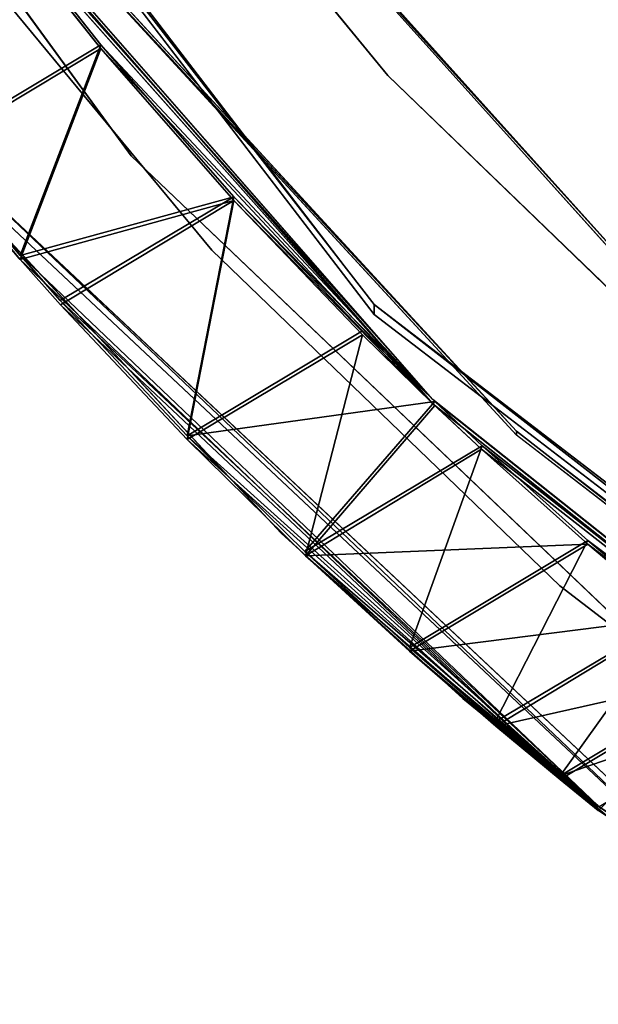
# Model space of a CAD drawing. Extents: x 1 to 133, y -67 to 66.
# Tile 169 of 256: x 33.34 to 39.18, y -37.32 to -27.39. Entities that reach past the tile are written whole.
import ezdxf

# ---------------------------------------------------------------- set-up
doc = ezdxf.new("R2010")
doc.units = 0
doc.header["$LTSCALE"] = 25.4
doc.layers.get('0').update_dxf_attribs({"color": 13, "linetype": 'CONTINUOUS'})

# ---------------------------------------------------------------- blocks, each defined once
blk = doc.blocks.new('MEKONG-4698_STL')
at = {"color": 250}
for p, q in [((36.9192, -30.2669, 45.2519), (30.1175, -21.4027, 45.2532)), ((36.9192, -30.2669, 45.2519), (30.1175, -21.4027, 45.2532)), ((36.9192, -30.3652, 705.2519), (30.1175, -21.501, 705.2532)), ((36.9192, -30.3652, 705.2519), (30.1175, -21.501, 705.2532)), ((34.4652, -28.7663, 696.8522), (29.8724, -22.4635, 696.8531)), ((34.4652, -28.7663, 696.8522), (29.8724, -22.4635, 696.8531)), ((29.8724, -22.4648, 705.2531), (34.4652, -28.7675, 705.2521)), ((29.8724, -22.4648, 705.2531), (34.4652, -28.7675, 705.2521)), ((34.0835, -24.3403, 1002.8528), (37.0572, -27.9557, 1002.8523)), ((34.0835, -24.3403, 1002.8528), (37.0572, -27.9557, 1002.8523)), ((34.0835, -24.3421, 1014.8528), (37.0572, -27.9575, 1014.8523)), ((34.0835, -24.3421, 1014.8528), (37.0572, -27.9575, 1014.8523)), ((37.5115, -31.2251, 718.8518), (32.4313, -25.4268, 718.8527)), ((37.5115, -31.2251, 718.8518), (32.4313, -25.4268, 718.8527)), ((37.5115, -31.2686, 1010.8518), (32.4313, -25.4703, 1010.8527)), ((37.5115, -31.2686, 1010.8518), (32.4313, -25.4703, 1010.8527)), ((32.1702, -25.9587, 1002.8526), (35.2805, -29.7166, 1002.852)), ((32.1702, -25.9587, 1002.8526), (35.2805, -29.7166, 1002.852)), ((32.1702, -25.9599, 1010.8526), (35.2805, -29.7178, 1010.852)), ((32.1702, -25.9599, 1010.8526), (35.2805, -29.7178, 1010.852)), ((32.821, -25.9539, 724.1002), (37.5115, -31.2251, 718.8518)), ((32.821, -25.9539, 724.1002), (37.5115, -31.2251, 718.8518)), ((32.821, -25.9539, 724.1002), (34.1616, -27.6459, 724.8982)), ((32.821, -25.9539, 724.1002), (34.1616, -27.6459, 724.8982)), ((34.1616, -27.6854, 990.0065), (32.8289, -26.0042, 990.801)), ((32.8289, -26.0042, 990.801), (37.5115, -31.2686, 1010.8518)), ((32.8289, -26.0042, 990.801), (37.5115, -31.2686, 1010.8518)), ((34.1616, -27.6854, 990.0065), (32.8289, -26.0042, 990.801)), ((34.1616, -27.6459, 724.8982), (32.4262, -28.6861, 724.8981)), ((34.1616, -27.6459, 724.8982), (32.4262, -28.6861, 724.8981)), ((34.1616, -27.6854, 990.0065), (32.4262, -28.7256, 990.0063)), ((34.1616, -27.6854, 990.0065), (32.4262, -28.7256, 990.0063)), ((34.1616, -27.6459, 724.8982), (33.3476, -29.7712, 725.6251)), ((34.1616, -27.6459, 724.8982), (33.3476, -29.7712, 725.6251)), ((34.1616, -27.6854, 990.0065), (33.3476, -29.8105, 989.2788)), ((34.1616, -27.6854, 990.0065), (33.3476, -29.8105, 989.2788)), ((34.1616, -27.6459, 724.8982), (37.5115, -31.2251, 718.8518)), ((34.1616, -27.6459, 724.8982), (37.5115, -31.2251, 718.8518)), ((34.1616, -27.6459, 724.8982), (35.5039, -29.18, 725.9935)), ((34.1616, -27.6459, 724.8982), (35.5039, -29.18, 725.9935)), ((35.5017, -29.2168, 988.9128), (34.1616, -27.6854, 990.0065)), ((34.1616, -27.6854, 990.0065), (37.5115, -31.2686, 1010.8518)), ((34.1616, -27.6854, 990.0065), (37.5115, -31.2686, 1010.8518)), ((35.5017, -29.2168, 988.9128), (34.1616, -27.6854, 990.0065)), ((37.0572, -27.9557, 1002.8523), (40.4237, -31.2085, 1002.8518)), ((37.0572, -27.9557, 1002.8523), (40.4237, -31.2085, 1002.8518)), ((37.0572, -27.9557, 1002.8523), (37.0572, -27.9575, 1014.8523)), ((37.0572, -27.9557, 1002.8523), (37.0572, -27.9575, 1014.8523)), ((37.0572, -27.9575, 1014.8523), (40.4237, -31.2103, 1014.8518)), ((37.0572, -27.9575, 1014.8523), (40.4237, -31.2103, 1014.8518)), ((33.3476, -29.7712, 725.6251), (32.4262, -28.6861, 724.8981)), ((33.3476, -29.7712, 725.6251), (32.4262, -28.6861, 724.8981)), ((40.7331, -36.4084, 45.251), (32.5103, -28.6868, 45.2522)), ((40.7331, -36.4084, 45.251), (32.5103, -28.6868, 45.2522)), ((32.4262, -28.7256, 990.0063), (33.3476, -29.8105, 989.2788)), ((32.4262, -28.7256, 990.0063), (33.3476, -29.8105, 989.2788)), ((32.5103, -28.7851, 705.2521), (40.7331, -36.5068, 705.251)), ((32.5103, -28.7851, 705.2521), (40.7331, -36.5068, 705.251)), ((40.1096, -34.1476, 696.8514), (34.4652, -28.7663, 696.8522)), ((34.4652, -28.7675, 705.2521), (34.4652, -28.7663, 696.8522)), ((40.1096, -34.1476, 696.8514), (34.4652, -28.7663, 696.8522)), ((34.4652, -28.7675, 705.2521), (34.4652, -28.7663, 696.8522)), ((34.4652, -28.7675, 705.2521), (40.1096, -34.1489, 705.2513)), ((34.4652, -28.7675, 705.2521), (40.1096, -34.1489, 705.2513)), ((32.602, -28.9411, 1010.8521), (35.9795, -32.5706, 1010.8516)), ((32.602, -28.9411, 1010.8521), (35.9795, -32.5706, 1010.8516)), ((35.9795, -32.5713, 1015.5516), (32.602, -28.9418, 1015.5521)), ((35.9795, -32.5713, 1015.5516), (32.602, -28.9418, 1015.5521)), ((35.5039, -29.18, 725.9935), (33.3476, -29.7712, 725.6251)), ((35.5039, -29.18, 725.9935), (33.3476, -29.7712, 725.6251)), ((35.5039, -29.18, 725.9935), (33.7522, -30.2265, 725.9913)), ((35.5039, -29.18, 725.9935), (33.7522, -30.2265, 725.9913)), ((35.5039, -29.18, 725.9935), (37.5115, -31.2251, 718.8518)), ((35.5039, -29.18, 725.9935), (36.7996, -30.5317, 727.3599)), ((35.5039, -29.18, 725.9935), (37.5115, -31.2251, 718.8518)), ((35.5039, -29.18, 725.9935), (36.7996, -30.5317, 727.3599)), ((35.5017, -29.2168, 988.9128), (33.3476, -29.8105, 989.2788)), ((35.5017, -29.2168, 988.9128), (33.3476, -29.8105, 989.2788)), ((35.5017, -29.2168, 988.9128), (33.7545, -30.2682, 988.9103)), ((35.5017, -29.2168, 988.9128), (33.7545, -30.2682, 988.9103)), ((36.7996, -30.5705, 987.5439), (35.5017, -29.2168, 988.9128)), ((35.5017, -29.2168, 988.9128), (37.5115, -31.2686, 1010.8518)), ((35.5017, -29.2168, 988.9128), (37.5115, -31.2686, 1010.8518)), ((36.7996, -30.5705, 987.5439), (35.5017, -29.2168, 988.9128)), ((33.7522, -30.2265, 725.9913), (33.337, -29.756, 705.252)), ((33.337, -29.756, 705.252), (39.176, -35.323, 705.2512)), ((33.7522, -30.2265, 725.9913), (33.337, -29.756, 705.252)), ((33.3476, -29.7712, 725.6251), (33.337, -29.756, 705.252)), ((33.3476, -29.7712, 725.6251), (33.337, -29.756, 705.252)), ((33.337, -29.756, 705.252), (39.176, -35.323, 705.2512)), ((33.7522, -30.2265, 725.9913), (33.3476, -29.7712, 725.6251)), ((33.7522, -30.2265, 725.9913), (33.3476, -29.7712, 725.6251)), ((35.2805, -29.7166, 1002.852), (35.2805, -29.7178, 1010.852)), ((35.2805, -29.7166, 1002.852), (38.7921, -33.1026, 1002.8515)), ((35.2805, -29.7166, 1002.852), (35.2805, -29.7178, 1010.852)), ((35.2805, -29.7166, 1002.852), (38.7921, -33.1026, 1002.8515)), ((35.2805, -29.7178, 1010.852), (38.7921, -33.1038, 1010.8515)), ((35.2805, -29.7178, 1010.852), (38.7921, -33.1038, 1010.8515)), ((33.3476, -29.8105, 989.2788), (33.337, -29.8016, 1010.852)), ((33.3476, -29.8105, 989.2788), (33.337, -29.8016, 1010.852)), ((39.176, -35.3685, 1010.8512), (33.337, -29.8016, 1010.852)), ((39.176, -35.3685, 1010.8512), (33.337, -29.8016, 1010.852)), ((33.3476, -29.8105, 989.2788), (39.176, -35.3685, 1010.8512)), ((33.3476, -29.8105, 989.2788), (39.176, -35.3685, 1010.8512)), ((33.3476, -29.8105, 989.2788), (33.7545, -30.2682, 988.9103)), ((33.3476, -29.8105, 989.2788), (33.7545, -30.2682, 988.9103)), ((35.0333, -31.5904, 727.3597), (33.7522, -30.2265, 725.9913)), ((33.7522, -30.2265, 725.9913), (39.176, -35.323, 705.2512)), ((33.7522, -30.2265, 725.9913), (39.176, -35.323, 705.2512)), ((35.0333, -31.5904, 727.3597), (33.7522, -30.2265, 725.9913)), ((33.7545, -30.2682, 988.9103), (39.176, -35.3685, 1010.8512)), ((33.7545, -30.2682, 988.9103), (39.176, -35.3685, 1010.8512)), ((33.7545, -30.2682, 988.9103), (35.0333, -31.6292, 987.5438)), ((33.7545, -30.2682, 988.9103), (35.0333, -31.6292, 987.5438)), ((45.7834, -37.0686, 45.2509), (36.9192, -30.2669, 45.2519)), ((36.9192, -30.2669, 45.2519), (36.9192, -30.3652, 705.2519)), ((36.9192, -30.2669, 45.2519), (36.9192, -30.3652, 705.2519)), ((45.7834, -37.0686, 45.2509), (36.9192, -30.2669, 45.2519)), ((45.7834, -37.1669, 705.2509), (36.9192, -30.3652, 705.2519)), ((45.7834, -37.1669, 705.2509), (36.9192, -30.3652, 705.2519)), ((36.7996, -30.5317, 727.3599), (35.0333, -31.5904, 727.3597)), ((36.7996, -30.5317, 727.3599), (35.0333, -31.5904, 727.3597)), ((36.7996, -30.5705, 987.5439), (35.0333, -31.6292, 987.5438)), ((36.7996, -30.5705, 987.5439), (35.0333, -31.6292, 987.5438)), ((36.7996, -30.5705, 987.5439), (36.2241, -32.8005, 985.926)), ((36.7996, -30.5705, 987.5439), (36.2241, -32.8005, 985.926)), ((36.7996, -30.5317, 727.3599), (37.5115, -31.2251, 718.8518)), ((36.7996, -30.5317, 727.3599), (37.5115, -31.2251, 718.8518)), ((36.7996, -30.5317, 727.3599), (37.531, -31.245, 728.2919)), ((36.7996, -30.5317, 727.3599), (37.531, -31.245, 728.2919)), ((37.5115, -31.2686, 1010.8518), (36.7996, -30.5705, 987.5439)), ((37.5307, -31.2833, 986.6121), (36.7996, -30.5705, 987.5439)), ((37.5115, -31.2686, 1010.8518), (36.7996, -30.5705, 987.5439)), ((37.5307, -31.2833, 986.6121), (36.7996, -30.5705, 987.5439)), ((37.531, -31.245, 728.2919), (35.0333, -31.5904, 727.3597)), ((37.531, -31.245, 728.2919), (35.0333, -31.5904, 727.3597)), ((37.531, -31.245, 728.2919), (36.2173, -32.7557, 728.9666)), ((37.531, -31.245, 728.2919), (36.2173, -32.7557, 728.9666)), ((37.531, -31.245, 728.2919), (37.5115, -31.2251, 718.8518)), ((37.531, -31.245, 728.2919), (37.5115, -31.2251, 718.8518)), ((43.5454, -36.0231, 718.8511), (37.5115, -31.2251, 718.8518)), ((43.5454, -36.0231, 718.8511), (37.5115, -31.2251, 718.8518)), ((43.5454, -36.0666, 1010.8511), (37.5115, -31.2686, 1010.8518)), ((38.0013, -31.7246, 985.9368), (37.5115, -31.2686, 1010.8518)), ((43.5454, -36.0666, 1010.8511), (37.5115, -31.2686, 1010.8518)), ((38.0013, -31.7246, 985.9368), (37.5115, -31.2686, 1010.8518)), ((37.5307, -31.2833, 986.6121), (37.5115, -31.2686, 1010.8518)), ((37.5307, -31.2833, 986.6121), (37.5115, -31.2686, 1010.8518)), ((37.531, -31.245, 728.2919), (43.5454, -36.0231, 718.8511)), ((37.531, -31.245, 728.2919), (43.5454, -36.0231, 718.8511)), ((37.531, -31.245, 728.2919), (38.0078, -31.6923, 728.9765)), ((37.531, -31.245, 728.2919), (38.0078, -31.6923, 728.9765)), ((37.5307, -31.2833, 986.6121), (36.2241, -32.8005, 985.926)), ((37.5307, -31.2833, 986.6121), (36.2241, -32.8005, 985.926)), ((38.0013, -31.7246, 985.9368), (37.5307, -31.2833, 986.6121)), ((38.0013, -31.7246, 985.9368), (37.5307, -31.2833, 986.6121)), ((36.2173, -32.7557, 728.9666), (35.0333, -31.5904, 727.3597)), ((35.0333, -31.5904, 727.3597), (39.176, -35.323, 705.2512)), ((35.0333, -31.5904, 727.3597), (39.176, -35.323, 705.2512)), ((36.2173, -32.7557, 728.9666), (35.0333, -31.5904, 727.3597)), ((35.0333, -31.6292, 987.5438), (36.2241, -32.8005, 985.926)), ((39.176, -35.3685, 1010.8512), (35.0333, -31.6292, 987.5438)), ((39.176, -35.3685, 1010.8512), (35.0333, -31.6292, 987.5438)), ((35.0333, -31.6292, 987.5438), (36.2241, -32.8005, 985.926)), ((38.0078, -31.6923, 728.9765), (36.2173, -32.7557, 728.9666)), ((38.0078, -31.6923, 728.9765), (36.2173, -32.7557, 728.9666)), ((38.0013, -31.7246, 985.9368), (36.2241, -32.8005, 985.926)), ((38.0013, -31.7246, 985.9368), (36.2241, -32.8005, 985.926)), ((39.0747, -32.6833, 984.1018), (38.0013, -31.7246, 985.9368)), ((38.0013, -31.7246, 985.9368), (43.5454, -36.0666, 1010.8511)), ((38.0013, -31.7246, 985.9368), (43.5454, -36.0666, 1010.8511)), ((39.0747, -32.6833, 984.1018), (38.0013, -31.7246, 985.9368)), ((38.0078, -31.6923, 728.9765), (43.5454, -36.0231, 718.8511)), ((38.0078, -31.6923, 728.9765), (43.5454, -36.0231, 718.8511)), ((38.0078, -31.6923, 728.9765), (39.0747, -32.6456, 730.8013)), ((38.0078, -31.6923, 728.9765), (39.0747, -32.6456, 730.8013)), ((35.9795, -32.5706, 1010.8516), (35.9795, -32.5713, 1015.5516)), ((35.9795, -32.5706, 1010.8516), (37.813, -34.2403, 1010.8513)), ((35.9795, -32.5706, 1010.8516), (35.9795, -32.5713, 1015.5516)), ((35.9795, -32.5706, 1010.8516), (37.813, -34.2403, 1010.8513)), ((37.813, -34.241, 1015.5513), (35.9795, -32.5713, 1015.5516)), ((37.813, -34.241, 1015.5513), (35.9795, -32.5713, 1015.5516)), ((39.0747, -32.6456, 730.8013), (37.2728, -33.7256, 730.8011)), ((39.0747, -32.6456, 730.8013), (37.2728, -33.7256, 730.8011)), ((39.0747, -32.6456, 730.8013), (39.962, -33.3917, 732.809)), ((43.5454, -36.0231, 718.8511), (39.0747, -32.6456, 730.8013)), ((43.5454, -36.0231, 718.8511), (39.0747, -32.6456, 730.8013)), ((39.0747, -32.6456, 730.8013), (39.962, -33.3917, 732.809)), ((37.2728, -33.7256, 730.8011), (36.2173, -32.7557, 728.9666)), ((36.2173, -32.7557, 728.9666), (39.176, -35.323, 705.2512)), ((36.2173, -32.7557, 728.9666), (39.176, -35.323, 705.2512)), ((37.2728, -33.7256, 730.8011), (36.2173, -32.7557, 728.9666)), ((39.0747, -32.6833, 984.1018), (37.2728, -33.7633, 984.1017)), ((39.0747, -32.6833, 984.1018), (37.2728, -33.7633, 984.1017)), ((39.956, -33.424, 982.11), (39.0747, -32.6833, 984.1018)), ((39.0747, -32.6833, 984.1018), (43.5454, -36.0666, 1010.8511)), ((39.0747, -32.6833, 984.1018), (43.5454, -36.0666, 1010.8511)), ((39.956, -33.424, 982.11), (39.0747, -32.6833, 984.1018)), ((36.2241, -32.8005, 985.926), (39.176, -35.3685, 1010.8512)), ((36.2241, -32.8005, 985.926), (39.176, -35.3685, 1010.8512)), ((36.2241, -32.8005, 985.926), (37.2728, -33.7633, 984.1017)), ((36.2241, -32.8005, 985.926), (37.2728, -33.7633, 984.1017)), ((38.7921, -33.1026, 1002.8515), (38.7921, -33.1038, 1010.8515)), ((38.7921, -33.1026, 1002.8515), (42.6606, -36.0742, 1002.8511)), ((38.7921, -33.1026, 1002.8515), (38.7921, -33.1038, 1010.8515)), ((38.7921, -33.1026, 1002.8515), (42.6606, -36.0742, 1002.8511)), ((38.7921, -33.1038, 1010.8515), (42.6606, -36.0754, 1010.8511)), ((38.7921, -33.1038, 1010.8515), (42.6606, -36.0754, 1010.8511)), ((39.962, -33.3917, 732.809), (38.1384, -34.4764, 732.7931)), ((39.962, -33.3917, 732.809), (38.1384, -34.4764, 732.7931)), ((39.956, -33.424, 982.11), (38.1443, -34.5186, 982.0934)), ((39.956, -33.424, 982.11), (38.1443, -34.5186, 982.0934)), ((38.1384, -34.4764, 732.7931), (37.2728, -33.7256, 730.8011)), ((37.2728, -33.7256, 730.8011), (39.176, -35.323, 705.2512)), ((37.2728, -33.7256, 730.8011), (39.176, -35.323, 705.2512)), ((38.1384, -34.4764, 732.7931), (37.2728, -33.7256, 730.8011)), ((37.2728, -33.7633, 984.1017), (39.176, -35.3685, 1010.8512)), ((37.2728, -33.7633, 984.1017), (39.176, -35.3685, 1010.8512)), ((37.2728, -33.7633, 984.1017), (38.1443, -34.5186, 982.0934)), ((37.2728, -33.7633, 984.1017), (38.1443, -34.5186, 982.0934)), ((40.6244, -33.9229, 734.9437), (38.7939, -35.0201, 734.9435)), ((40.6244, -33.9229, 734.9437), (38.7939, -35.0201, 734.9435)), ((40.6244, -33.9594, 979.9591), (38.7939, -35.0566, 979.9589)), ((40.6244, -33.9594, 979.9591), (38.7939, -35.0566, 979.9589)), ((37.813, -34.2403, 1010.8513), (37.813, -34.241, 1015.5513)), ((37.813, -34.2403, 1010.8513), (37.813, -34.241, 1015.5513)), ((37.813, -34.2403, 1010.8513), (39.7358, -35.8065, 1010.8511)), ((37.813, -34.2403, 1010.8513), (39.7358, -35.8065, 1010.8511)), ((39.7358, -35.8072, 1015.5511), (37.813, -34.241, 1015.5513)), ((39.7358, -35.8072, 1015.5511), (37.813, -34.241, 1015.5513)), ((41.0349, -34.2416, 737.1663), (38.7939, -35.0201, 734.9435)), ((41.0349, -34.2416, 737.1663), (38.7939, -35.0201, 734.9435)), ((39.176, -35.323, 705.2512), (38.1384, -34.4764, 732.7931)), ((38.7939, -35.0201, 734.9435), (38.1384, -34.4764, 732.7931)), ((39.176, -35.323, 705.2512), (38.1384, -34.4764, 732.7931)), ((38.7939, -35.0201, 734.9435), (38.1384, -34.4764, 732.7931)), ((38.1443, -34.5186, 982.0934), (39.176, -35.3685, 1010.8512)), ((38.1443, -34.5186, 982.0934), (39.176, -35.3685, 1010.8512)), ((38.1443, -34.5186, 982.0934), (38.7939, -35.0566, 979.9589)), ((38.1443, -34.5186, 982.0934), (38.7939, -35.0566, 979.9589)), ((39.1823, -35.3327, 737.0538), (38.7939, -35.0201, 734.9435)), ((38.7939, -35.0201, 734.9435), (39.176, -35.323, 705.2512)), ((38.7939, -35.0201, 734.9435), (39.176, -35.323, 705.2512)), ((39.1823, -35.3327, 737.0538), (38.7939, -35.0201, 734.9435)), ((39.176, -35.3685, 1010.8512), (38.7939, -35.0566, 979.9589)), ((38.7939, -35.0566, 979.9589), (39.1822, -35.3685, 977.8492)), ((39.176, -35.3685, 1010.8512), (38.7939, -35.0566, 979.9589)), ((38.7939, -35.0566, 979.9589), (39.1822, -35.3685, 977.8492)), ((39.1823, -35.3327, 737.0538), (39.176, -35.323, 705.2512)), ((39.176, -35.323, 705.2512), (45.9152, -39.7579, 705.2505)), ((39.1823, -35.3327, 737.0538), (39.176, -35.323, 705.2512)), ((39.176, -35.323, 705.2512), (45.9152, -39.7579, 705.2505)), ((45.9152, -39.8034, 1010.8505), (39.176, -35.3685, 1010.8512)), ((39.176, -35.3685, 1010.8512), (39.1822, -35.3685, 977.8492)), ((39.176, -35.3685, 1010.8512), (39.1822, -35.3685, 977.8492)), ((45.9152, -39.8034, 1010.8505), (39.176, -35.3685, 1010.8512))]:
    blk.add_line(p, q, dxfattribs=at)
at = {"color": 7}
for p, q in [((34.6864, -24.5363, 719.8528), (39.4228, -29.8082, 719.852)), ((34.6864, -24.5363, 719.8528), (39.4228, -29.8082, 719.852)), ((39.4228, -29.8491, 994.852), (34.6864, -24.5773, 994.8528)), ((39.4228, -29.8491, 994.852), (34.6864, -24.5773, 994.8528)), ((33.454, -26.2181, 719.8525), (38.3526, -31.5428, 719.8517)), ((33.454, -26.2181, 719.8525), (38.3526, -31.5428, 719.8517)), ((38.3526, -31.5837, 994.8517), (33.454, -26.2591, 994.8525)), ((38.3526, -31.5837, 994.8517), (33.454, -26.2591, 994.8525)), ((38.3526, -31.5428, 719.8517), (38.3526, -31.5837, 994.8517)), ((38.3526, -31.5428, 719.8517), (44.0806, -35.963, 719.8511)), ((38.3526, -31.5428, 719.8517), (38.3526, -31.5837, 994.8517)), ((38.3526, -31.5428, 719.8517), (44.0806, -35.963, 719.8511)), ((44.0806, -36.004, 994.8511), (38.3526, -31.5837, 994.8517)), ((44.0806, -36.004, 994.8511), (38.3526, -31.5837, 994.8517))]:
    blk.add_line(p, q, dxfattribs=at)
at = {"color": 250}
mesh = blk.add_polyface(dxfattribs=at)
corners = [(36.9192, -30.2669, 45.2519), (30.1175, -21.501, 705.2532), (36.9192, -30.3652, 705.2519), (30.1175, -21.4027, 45.2532)]
mesh.append_faces([[corners[k] for k in face] for face in [(0, 1, 2), (1, 0, 3)]], dxfattribs={"vtx0": -1, "color": 250})
mesh = blk.add_polyface(dxfattribs=at)
corners = [(29.8724, -22.4648, 705.2531), (34.4652, -28.7663, 696.8522), (34.4652, -28.7675, 705.2521), (29.8724, -22.4635, 696.8531)]
mesh.append_faces([[corners[k] for k in face] for face in [(0, 1, 2), (1, 0, 3)]], dxfattribs={"vtx0": -1, "color": 250})
mesh = blk.add_polyface(dxfattribs=at)
corners = [(37.0572, -27.9557, 1002.8523), (34.0835, -24.3421, 1014.8528), (37.0572, -27.9575, 1014.8523), (34.0835, -24.3403, 1002.8528)]
mesh.append_faces([[corners[k] for k in face] for face in [(0, 1, 2), (1, 0, 3)]], dxfattribs={"vtx0": -1, "color": 250})
at = {"color": 7}
mesh = blk.add_polyface(dxfattribs=at)
corners = [(39.4228, -29.8082, 719.852), (34.6864, -24.5773, 994.8528), (39.4228, -29.8491, 994.852), (34.6864, -24.5363, 719.8528)]
mesh.append_faces([[corners[k] for k in face] for face in [(0, 1, 2), (1, 0, 3)]], dxfattribs={"vtx0": -1, "color": 7})
at = {"color": 250}
mesh = blk.add_polyface(dxfattribs=at)
corners = [(32.4313, -25.4268, 718.8527), (32.821, -25.9539, 724.1002), (37.5115, -31.2251, 718.8518)]
mesh.append_faces([[corners[k] for k in face] for face in [(0, 1, 2)]], dxfattribs={"color": 250})
mesh = blk.add_polyface(dxfattribs=at)
corners = [(32.4313, -25.4703, 1010.8527), (37.5115, -31.2686, 1010.8518), (32.8289, -26.0042, 990.801)]
mesh.append_faces([[corners[k] for k in face] for face in [(0, 1, 2)]], dxfattribs={"color": 250})
mesh = blk.add_polyface(dxfattribs=at)
corners = [(32.8289, -26.0042, 990.801), (32.4262, -28.7256, 990.0063), (31.0964, -27.0272, 990.8047), (34.1616, -27.6854, 990.0065)]
mesh.append_faces([[corners[k] for k in face] for face in [(0, 1, 2), (1, 0, 3)]], dxfattribs={"vtx0": -1, "color": 250})
mesh = blk.add_polyface(dxfattribs=at)
corners = [(32.4262, -28.6861, 724.8981), (32.821, -25.9539, 724.1002), (31.1042, -26.998, 724.1039), (34.1616, -27.6459, 724.8982)]
mesh.append_faces([[corners[k] for k in face] for face in [(0, 1, 2), (1, 0, 3)]], dxfattribs={"vtx0": -1, "color": 250})
mesh = blk.add_polyface(dxfattribs=at)
corners = [(32.1702, -25.9599, 1010.8526), (35.2805, -29.7166, 1002.852), (35.2805, -29.7178, 1010.852), (32.1702, -25.9587, 1002.8526)]
mesh.append_faces([[corners[k] for k in face] for face in [(0, 1, 2), (1, 0, 3)]], dxfattribs={"vtx0": -1, "color": 250})
mesh = blk.add_polyface(dxfattribs=at)
corners = [(32.821, -25.9539, 724.1002), (34.1616, -27.6459, 724.8982), (37.5115, -31.2251, 718.8518)]
mesh.append_faces([[corners[k] for k in face] for face in [(0, 1, 2)]], dxfattribs={"color": 250})
mesh = blk.add_polyface(dxfattribs=at)
corners = [(32.8289, -26.0042, 990.801), (37.5115, -31.2686, 1010.8518), (34.1616, -27.6854, 990.0065)]
mesh.append_faces([[corners[k] for k in face] for face in [(0, 1, 2)]], dxfattribs={"color": 250})
at = {"color": 7}
mesh = blk.add_polyface(dxfattribs=at)
corners = [(33.454, -26.2591, 994.8525), (38.3526, -31.5428, 719.8517), (38.3526, -31.5837, 994.8517), (33.454, -26.2181, 719.8525)]
mesh.append_faces([[corners[k] for k in face] for face in [(0, 1, 2), (1, 0, 3)]], dxfattribs={"vtx0": -1, "color": 7})
at = {"color": 250}
mesh = blk.add_polyface(dxfattribs=at)
corners = [(34.1616, -27.6459, 724.8982), (32.4262, -28.6861, 724.8981), (33.3476, -29.7712, 725.6251)]
mesh.append_faces([[corners[k] for k in face] for face in [(0, 1, 2)]], dxfattribs={"color": 250})
mesh = blk.add_polyface(dxfattribs=at)
corners = [(34.1616, -27.6854, 990.0065), (33.3476, -29.8105, 989.2788), (32.4262, -28.7256, 990.0063)]
mesh.append_faces([[corners[k] for k in face] for face in [(0, 1, 2)]], dxfattribs={"color": 250})
mesh = blk.add_polyface(dxfattribs=at)
corners = [(35.5039, -29.18, 725.9935), (34.1616, -27.6459, 724.8982), (33.3476, -29.7712, 725.6251)]
mesh.append_faces([[corners[k] for k in face] for face in [(0, 1, 2)]], dxfattribs={"color": 250})
mesh = blk.add_polyface(dxfattribs=at)
corners = [(35.5017, -29.2168, 988.9128), (33.3476, -29.8105, 989.2788), (34.1616, -27.6854, 990.0065)]
mesh.append_faces([[corners[k] for k in face] for face in [(0, 1, 2)]], dxfattribs={"color": 250})
mesh = blk.add_polyface(dxfattribs=at)
corners = [(34.1616, -27.6459, 724.8982), (35.5039, -29.18, 725.9935), (37.5115, -31.2251, 718.8518)]
mesh.append_faces([[corners[k] for k in face] for face in [(0, 1, 2)]], dxfattribs={"color": 250})
mesh = blk.add_polyface(dxfattribs=at)
corners = [(34.1616, -27.6854, 990.0065), (37.5115, -31.2686, 1010.8518), (35.5017, -29.2168, 988.9128)]
mesh.append_faces([[corners[k] for k in face] for face in [(0, 1, 2)]], dxfattribs={"color": 250})
mesh = blk.add_polyface(dxfattribs=at)
corners = [(37.0572, -27.9557, 1002.8523), (40.4237, -31.2103, 1014.8518), (40.4237, -31.2085, 1002.8518), (37.0572, -27.9575, 1014.8523)]
mesh.append_faces([[corners[k] for k in face] for face in [(0, 1, 2), (1, 0, 3)]], dxfattribs={"vtx0": -1, "color": 250})
mesh = blk.add_polyface(dxfattribs=at)
corners = [(32.4262, -28.6861, 724.8981), (33.337, -29.756, 705.252), (33.3476, -29.7712, 725.6251)]
mesh.append_faces([[corners[k] for k in face] for face in [(0, 1, 2)]], dxfattribs={"color": 250})
mesh = blk.add_polyface(dxfattribs=at)
corners = [(40.7331, -36.5068, 705.251), (32.5103, -28.6868, 45.2522), (40.7331, -36.4084, 45.251), (32.5103, -28.7851, 705.2521)]
mesh.append_faces([[corners[k] for k in face] for face in [(0, 1, 2), (1, 0, 3)]], dxfattribs={"vtx0": -1, "color": 250})
mesh = blk.add_polyface(dxfattribs=at)
corners = [(32.4262, -28.7256, 990.0063), (33.3476, -29.8105, 989.2788), (33.337, -29.8016, 1010.852)]
mesh.append_faces([[corners[k] for k in face] for face in [(0, 1, 2)]], dxfattribs={"color": 250})
mesh = blk.add_polyface(dxfattribs=at)
corners = [(40.1096, -34.1489, 705.2513), (34.4652, -28.7663, 696.8522), (40.1096, -34.1476, 696.8514), (34.4652, -28.7675, 705.2521)]
mesh.append_faces([[corners[k] for k in face] for face in [(0, 1, 2), (1, 0, 3)]], dxfattribs={"vtx0": -1, "color": 250})
mesh = blk.add_polyface(dxfattribs=at)
corners = [(32.602, -28.9418, 1015.5521), (35.9795, -32.5706, 1010.8516), (35.9795, -32.5713, 1015.5516), (32.602, -28.9411, 1010.8521)]
mesh.append_faces([[corners[k] for k in face] for face in [(0, 1, 2), (1, 0, 3)]], dxfattribs={"vtx0": -1, "color": 250})
mesh = blk.add_polyface(dxfattribs=at)
corners = [(35.5039, -29.18, 725.9935), (33.3476, -29.7712, 725.6251), (33.7522, -30.2265, 725.9913)]
mesh.append_faces([[corners[k] for k in face] for face in [(0, 1, 2)]], dxfattribs={"color": 250})
mesh = blk.add_polyface(dxfattribs=at)
corners = [(35.0333, -31.5904, 727.3597), (35.5039, -29.18, 725.9935), (33.7522, -30.2265, 725.9913), (36.7996, -30.5317, 727.3599)]
mesh.append_faces([[corners[k] for k in face] for face in [(0, 1, 2), (1, 0, 3)]], dxfattribs={"vtx0": -1, "color": 250})
mesh = blk.add_polyface(dxfattribs=at)
corners = [(35.5039, -29.18, 725.9935), (36.7996, -30.5317, 727.3599), (37.5115, -31.2251, 718.8518)]
mesh.append_faces([[corners[k] for k in face] for face in [(0, 1, 2)]], dxfattribs={"color": 250})
mesh = blk.add_polyface(dxfattribs=at)
corners = [(35.5017, -29.2168, 988.9128), (33.7545, -30.2682, 988.9103), (33.3476, -29.8105, 989.2788)]
mesh.append_faces([[corners[k] for k in face] for face in [(0, 1, 2)]], dxfattribs={"color": 250})
mesh = blk.add_polyface(dxfattribs=at)
corners = [(35.5017, -29.2168, 988.9128), (35.0333, -31.6292, 987.5438), (33.7545, -30.2682, 988.9103), (36.7996, -30.5705, 987.5439)]
mesh.append_faces([[corners[k] for k in face] for face in [(0, 1, 2), (1, 0, 3)]], dxfattribs={"vtx0": -1, "color": 250})
mesh = blk.add_polyface(dxfattribs=at)
corners = [(35.5017, -29.2168, 988.9128), (37.5115, -31.2686, 1010.8518), (36.7996, -30.5705, 987.5439)]
mesh.append_faces([[corners[k] for k in face] for face in [(0, 1, 2)]], dxfattribs={"color": 250})
mesh = blk.add_polyface(dxfattribs=at)
corners = [(33.7522, -30.2265, 725.9913), (33.337, -29.756, 705.252), (39.176, -35.323, 705.2512)]
mesh.append_faces([[corners[k] for k in face] for face in [(0, 1, 2)]], dxfattribs={"color": 250})
mesh = blk.add_polyface(dxfattribs=at)
corners = [(33.337, -29.756, 705.252), (33.7522, -30.2265, 725.9913), (33.3476, -29.7712, 725.6251)]
mesh.append_faces([[corners[k] for k in face] for face in [(0, 1, 2)]], dxfattribs={"color": 250})
mesh = blk.add_polyface(dxfattribs=at)
corners = [(38.7921, -33.1038, 1010.8515), (35.2805, -29.7166, 1002.852), (38.7921, -33.1026, 1002.8515), (35.2805, -29.7178, 1010.852)]
mesh.append_faces([[corners[k] for k in face] for face in [(0, 1, 2), (1, 0, 3)]], dxfattribs={"vtx0": -1, "color": 250})
mesh = blk.add_polyface(dxfattribs=at)
corners = [(33.337, -29.8016, 1010.852), (33.3476, -29.8105, 989.2788), (39.176, -35.3685, 1010.8512)]
mesh.append_faces([[corners[k] for k in face] for face in [(0, 1, 2)]], dxfattribs={"color": 250})
mesh = blk.add_polyface(dxfattribs=at)
corners = [(33.3476, -29.8105, 989.2788), (33.7545, -30.2682, 988.9103), (39.176, -35.3685, 1010.8512)]
mesh.append_faces([[corners[k] for k in face] for face in [(0, 1, 2)]], dxfattribs={"color": 250})
mesh = blk.add_polyface(dxfattribs=at)
corners = [(33.7522, -30.2265, 725.9913), (39.176, -35.323, 705.2512), (35.0333, -31.5904, 727.3597)]
mesh.append_faces([[corners[k] for k in face] for face in [(0, 1, 2)]], dxfattribs={"color": 250})
mesh = blk.add_polyface(dxfattribs=at)
corners = [(33.7545, -30.2682, 988.9103), (35.0333, -31.6292, 987.5438), (39.176, -35.3685, 1010.8512)]
mesh.append_faces([[corners[k] for k in face] for face in [(0, 1, 2)]], dxfattribs={"color": 250})
mesh = blk.add_polyface(dxfattribs=at)
corners = [(36.9192, -30.2669, 45.2519), (45.7834, -37.1669, 705.2509), (45.7834, -37.0686, 45.2509), (36.9192, -30.3652, 705.2519)]
mesh.append_faces([[corners[k] for k in face] for face in [(0, 1, 2), (1, 0, 3)]], dxfattribs={"vtx0": -1, "color": 250})
mesh = blk.add_polyface(dxfattribs=at)
corners = [(37.531, -31.245, 728.2919), (36.7996, -30.5317, 727.3599), (35.0333, -31.5904, 727.3597)]
mesh.append_faces([[corners[k] for k in face] for face in [(0, 1, 2)]], dxfattribs={"color": 250})
mesh = blk.add_polyface(dxfattribs=at)
corners = [(36.7996, -30.5705, 987.5439), (36.2241, -32.8005, 985.926), (35.0333, -31.6292, 987.5438)]
mesh.append_faces([[corners[k] for k in face] for face in [(0, 1, 2)]], dxfattribs={"color": 250})
mesh = blk.add_polyface(dxfattribs=at)
corners = [(37.5307, -31.2833, 986.6121), (36.2241, -32.8005, 985.926), (36.7996, -30.5705, 987.5439)]
mesh.append_faces([[corners[k] for k in face] for face in [(0, 1, 2)]], dxfattribs={"color": 250})
mesh = blk.add_polyface(dxfattribs=at)
corners = [(37.531, -31.245, 728.2919), (37.5115, -31.2251, 718.8518), (36.7996, -30.5317, 727.3599)]
mesh.append_faces([[corners[k] for k in face] for face in [(0, 1, 2)]], dxfattribs={"color": 250})
mesh = blk.add_polyface(dxfattribs=at)
corners = [(37.5115, -31.2686, 1010.8518), (37.5307, -31.2833, 986.6121), (36.7996, -30.5705, 987.5439)]
mesh.append_faces([[corners[k] for k in face] for face in [(0, 1, 2)]], dxfattribs={"color": 250})
mesh = blk.add_polyface(dxfattribs=at)
corners = [(37.531, -31.245, 728.2919), (35.0333, -31.5904, 727.3597), (36.2173, -32.7557, 728.9666)]
mesh.append_faces([[corners[k] for k in face] for face in [(0, 1, 2)]], dxfattribs={"color": 250})
mesh = blk.add_polyface(dxfattribs=at)
corners = [(38.0078, -31.6923, 728.9765), (37.531, -31.245, 728.2919), (36.2173, -32.7557, 728.9666)]
mesh.append_faces([[corners[k] for k in face] for face in [(0, 1, 2)]], dxfattribs={"color": 250})
mesh = blk.add_polyface(dxfattribs=at)
corners = [(37.531, -31.245, 728.2919), (43.5454, -36.0231, 718.8511), (37.5115, -31.2251, 718.8518)]
mesh.append_faces([[corners[k] for k in face] for face in [(0, 1, 2)]], dxfattribs={"color": 250})
mesh = blk.add_polyface(dxfattribs=at)
corners = [(37.5115, -31.2686, 1010.8518), (43.5454, -36.0666, 1010.8511), (38.0013, -31.7246, 985.9368)]
mesh.append_faces([[corners[k] for k in face] for face in [(0, 1, 2)]], dxfattribs={"color": 250})
mesh = blk.add_polyface(dxfattribs=at)
corners = [(37.5115, -31.2686, 1010.8518), (38.0013, -31.7246, 985.9368), (37.5307, -31.2833, 986.6121)]
mesh.append_faces([[corners[k] for k in face] for face in [(0, 1, 2)]], dxfattribs={"color": 250})
mesh = blk.add_polyface(dxfattribs=at)
corners = [(38.0078, -31.6923, 728.9765), (43.5454, -36.0231, 718.8511), (37.531, -31.245, 728.2919)]
mesh.append_faces([[corners[k] for k in face] for face in [(0, 1, 2)]], dxfattribs={"color": 250})
mesh = blk.add_polyface(dxfattribs=at)
corners = [(38.0013, -31.7246, 985.9368), (36.2241, -32.8005, 985.926), (37.5307, -31.2833, 986.6121)]
mesh.append_faces([[corners[k] for k in face] for face in [(0, 1, 2)]], dxfattribs={"color": 250})
at = {"color": 7}
mesh = blk.add_polyface(dxfattribs=at)
corners = [(44.0806, -36.004, 994.8511), (38.3526, -31.5428, 719.8517), (44.0806, -35.963, 719.8511), (38.3526, -31.5837, 994.8517)]
mesh.append_faces([[corners[k] for k in face] for face in [(0, 1, 2), (1, 0, 3)]], dxfattribs={"vtx0": -1, "color": 7})
at = {"color": 250}
mesh = blk.add_polyface(dxfattribs=at)
corners = [(36.2173, -32.7557, 728.9666), (35.0333, -31.5904, 727.3597), (39.176, -35.323, 705.2512)]
mesh.append_faces([[corners[k] for k in face] for face in [(0, 1, 2)]], dxfattribs={"color": 250})
mesh = blk.add_polyface(dxfattribs=at)
corners = [(39.176, -35.3685, 1010.8512), (35.0333, -31.6292, 987.5438), (36.2241, -32.8005, 985.926)]
mesh.append_faces([[corners[k] for k in face] for face in [(0, 1, 2)]], dxfattribs={"color": 250})
mesh = blk.add_polyface(dxfattribs=at)
corners = [(37.2728, -33.7256, 730.8011), (38.0078, -31.6923, 728.9765), (36.2173, -32.7557, 728.9666), (39.0747, -32.6456, 730.8013)]
mesh.append_faces([[corners[k] for k in face] for face in [(0, 1, 2), (1, 0, 3)]], dxfattribs={"vtx0": -1, "color": 250})
mesh = blk.add_polyface(dxfattribs=at)
corners = [(36.2241, -32.8005, 985.926), (39.0747, -32.6833, 984.1018), (37.2728, -33.7633, 984.1017), (38.0013, -31.7246, 985.9368)]
mesh.append_faces([[corners[k] for k in face] for face in [(0, 1, 2), (1, 0, 3)]], dxfattribs={"vtx0": -1, "color": 250})
mesh = blk.add_polyface(dxfattribs=at)
corners = [(43.5454, -36.0666, 1010.8511), (39.0747, -32.6833, 984.1018), (38.0013, -31.7246, 985.9368)]
mesh.append_faces([[corners[k] for k in face] for face in [(0, 1, 2)]], dxfattribs={"color": 250})
mesh = blk.add_polyface(dxfattribs=at)
corners = [(39.0747, -32.6456, 730.8013), (43.5454, -36.0231, 718.8511), (38.0078, -31.6923, 728.9765)]
mesh.append_faces([[corners[k] for k in face] for face in [(0, 1, 2)]], dxfattribs={"color": 250})
mesh = blk.add_polyface(dxfattribs=at)
corners = [(37.813, -34.241, 1015.5513), (35.9795, -32.5706, 1010.8516), (37.813, -34.2403, 1010.8513), (35.9795, -32.5713, 1015.5516)]
mesh.append_faces([[corners[k] for k in face] for face in [(0, 1, 2), (1, 0, 3)]], dxfattribs={"vtx0": -1, "color": 250})
mesh = blk.add_polyface(dxfattribs=at)
corners = [(38.1384, -34.4764, 732.7931), (39.0747, -32.6456, 730.8013), (37.2728, -33.7256, 730.8011), (39.962, -33.3917, 732.809)]
mesh.append_faces([[corners[k] for k in face] for face in [(0, 1, 2), (1, 0, 3)]], dxfattribs={"vtx0": -1, "color": 250})
mesh = blk.add_polyface(dxfattribs=at)
corners = [(39.962, -33.3917, 732.809), (43.5454, -36.0231, 718.8511), (39.0747, -32.6456, 730.8013)]
mesh.append_faces([[corners[k] for k in face] for face in [(0, 1, 2)]], dxfattribs={"color": 250})
mesh = blk.add_polyface(dxfattribs=at)
corners = [(37.2728, -33.7256, 730.8011), (36.2173, -32.7557, 728.9666), (39.176, -35.323, 705.2512)]
mesh.append_faces([[corners[k] for k in face] for face in [(0, 1, 2)]], dxfattribs={"color": 250})
mesh = blk.add_polyface(dxfattribs=at)
corners = [(37.2728, -33.7633, 984.1017), (39.956, -33.424, 982.11), (38.1443, -34.5186, 982.0934), (39.0747, -32.6833, 984.1018)]
mesh.append_faces([[corners[k] for k in face] for face in [(0, 1, 2), (1, 0, 3)]], dxfattribs={"vtx0": -1, "color": 250})
mesh = blk.add_polyface(dxfattribs=at)
corners = [(43.5454, -36.0666, 1010.8511), (39.956, -33.424, 982.11), (39.0747, -32.6833, 984.1018)]
mesh.append_faces([[corners[k] for k in face] for face in [(0, 1, 2)]], dxfattribs={"color": 250})
mesh = blk.add_polyface(dxfattribs=at)
corners = [(39.176, -35.3685, 1010.8512), (36.2241, -32.8005, 985.926), (37.2728, -33.7633, 984.1017)]
mesh.append_faces([[corners[k] for k in face] for face in [(0, 1, 2)]], dxfattribs={"color": 250})
mesh = blk.add_polyface(dxfattribs=at)
corners = [(42.6606, -36.0754, 1010.8511), (38.7921, -33.1026, 1002.8515), (42.6606, -36.0742, 1002.8511), (38.7921, -33.1038, 1010.8515)]
mesh.append_faces([[corners[k] for k in face] for face in [(0, 1, 2), (1, 0, 3)]], dxfattribs={"vtx0": -1, "color": 250})
mesh = blk.add_polyface(dxfattribs=at)
corners = [(38.7939, -35.0201, 734.9435), (39.962, -33.3917, 732.809), (38.1384, -34.4764, 732.7931), (40.6244, -33.9229, 734.9437)]
mesh.append_faces([[corners[k] for k in face] for face in [(0, 1, 2), (1, 0, 3)]], dxfattribs={"vtx0": -1, "color": 250})
mesh = blk.add_polyface(dxfattribs=at)
corners = [(38.1443, -34.5186, 982.0934), (40.6244, -33.9594, 979.9591), (38.7939, -35.0566, 979.9589), (39.956, -33.424, 982.11)]
mesh.append_faces([[corners[k] for k in face] for face in [(0, 1, 2), (1, 0, 3)]], dxfattribs={"vtx0": -1, "color": 250})
mesh = blk.add_polyface(dxfattribs=at)
corners = [(38.1384, -34.4764, 732.7931), (37.2728, -33.7256, 730.8011), (39.176, -35.323, 705.2512)]
mesh.append_faces([[corners[k] for k in face] for face in [(0, 1, 2)]], dxfattribs={"color": 250})
mesh = blk.add_polyface(dxfattribs=at)
corners = [(39.176, -35.3685, 1010.8512), (37.2728, -33.7633, 984.1017), (38.1443, -34.5186, 982.0934)]
mesh.append_faces([[corners[k] for k in face] for face in [(0, 1, 2)]], dxfattribs={"color": 250})
mesh = blk.add_polyface(dxfattribs=at)
corners = [(41.0349, -34.2416, 737.1663), (40.6244, -33.9229, 734.9437), (38.7939, -35.0201, 734.9435)]
mesh.append_faces([[corners[k] for k in face] for face in [(0, 1, 2)]], dxfattribs={"color": 250})
mesh = blk.add_polyface(dxfattribs=at)
corners = [(40.6244, -33.9594, 979.9591), (39.1822, -35.3685, 977.8492), (38.7939, -35.0566, 979.9589)]
mesh.append_faces([[corners[k] for k in face] for face in [(0, 1, 2)]], dxfattribs={"color": 250})
mesh = blk.add_polyface(dxfattribs=at)
corners = [(39.7358, -35.8072, 1015.5511), (37.813, -34.2403, 1010.8513), (39.7358, -35.8065, 1010.8511), (37.813, -34.241, 1015.5513)]
mesh.append_faces([[corners[k] for k in face] for face in [(0, 1, 2), (1, 0, 3)]], dxfattribs={"vtx0": -1, "color": 250})
mesh = blk.add_polyface(dxfattribs=at)
corners = [(41.0349, -34.2416, 737.1663), (38.7939, -35.0201, 734.9435), (39.1823, -35.3327, 737.0538)]
mesh.append_faces([[corners[k] for k in face] for face in [(0, 1, 2)]], dxfattribs={"color": 250})
mesh = blk.add_polyface(dxfattribs=at)
corners = [(38.7939, -35.0201, 734.9435), (38.1384, -34.4764, 732.7931), (39.176, -35.323, 705.2512)]
mesh.append_faces([[corners[k] for k in face] for face in [(0, 1, 2)]], dxfattribs={"color": 250})
mesh = blk.add_polyface(dxfattribs=at)
corners = [(39.176, -35.3685, 1010.8512), (38.1443, -34.5186, 982.0934), (38.7939, -35.0566, 979.9589)]
mesh.append_faces([[corners[k] for k in face] for face in [(0, 1, 2)]], dxfattribs={"color": 250})
mesh = blk.add_polyface(dxfattribs=at)
corners = [(39.1823, -35.3327, 737.0538), (38.7939, -35.0201, 734.9435), (39.176, -35.323, 705.2512)]
mesh.append_faces([[corners[k] for k in face] for face in [(0, 1, 2)]], dxfattribs={"color": 250})
mesh = blk.add_polyface(dxfattribs=at)
corners = [(39.176, -35.3685, 1010.8512), (38.7939, -35.0566, 979.9589), (39.1822, -35.3685, 977.8492)]
mesh.append_faces([[corners[k] for k in face] for face in [(0, 1, 2)]], dxfattribs={"color": 250})
mesh = blk.add_polyface(dxfattribs=at)
corners = [(39.1823, -35.3327, 737.0538), (39.176, -35.323, 705.2512), (45.9152, -39.7579, 705.2505)]
mesh.append_faces([[corners[k] for k in face] for face in [(0, 1, 2)]], dxfattribs={"color": 250})
mesh = blk.add_polyface(dxfattribs=at)
corners = [(39.176, -35.3685, 1010.8512), (39.1822, -35.3685, 977.8492), (45.9152, -39.8034, 1010.8505)]
mesh.append_faces([[corners[k] for k in face] for face in [(0, 1, 2)]], dxfattribs={"color": 250})

msp = doc.modelspace()

# ---------------------------------------------------------------- block references
at = {"color": 0}
msp.add_blockref('MEKONG-4698_STL', (0, 0), dxfattribs=at)

doc.saveas('drawing.dxf')
